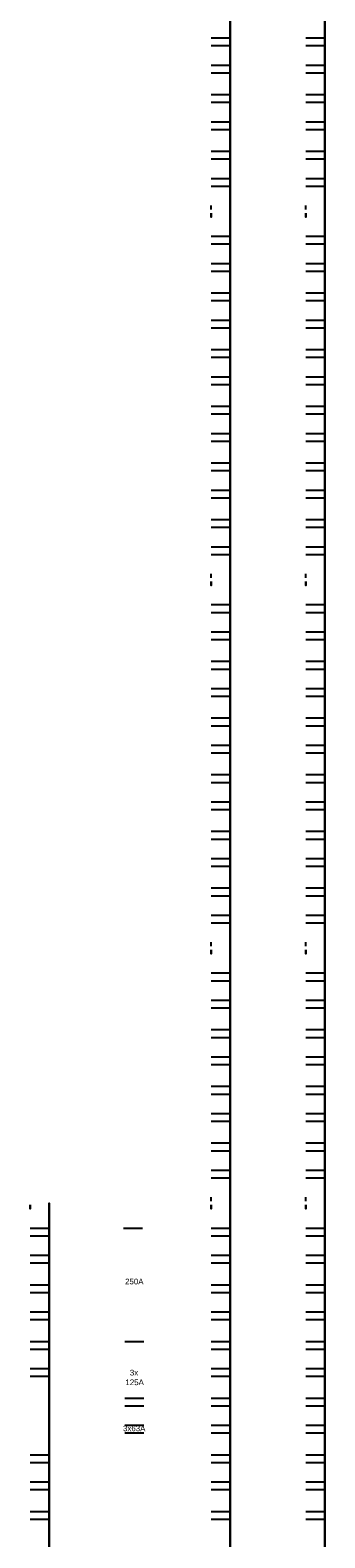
# Model space of a CAD drawing. Header units: millimetres. Extents: x 171 to 266814, y 44 to 350448.
# Tile 85 of 105: x 228121 to 230728, y 275244 to 288547. Entities that reach past the tile are written whole.
import ezdxf

# ---------------------------------------------------------------- set-up
doc = ezdxf.new("R2010")
doc.units = ezdxf.units.MM
doc.header["$LTSCALE"] = 100
doc.layers.add('Přípojnice', color=202, linetype='Continuous')
doc.styles.add('arial', font='arial.ttf', dxfattribs={"width": 0.8, "height": 1})

msp = doc.modelspace()

# ---------------------------------------------------------------- linework, layer by layer
at = {"layer": 'Přípojnice'}
for p, q in [((229722.849, 288478.054, 100.182), (229889.849, 288478.054, 100.182)), ((229722.849, 288410.054, 100.182), (229889.849, 288410.054, 100.182)), ((230559.849, 288478.054, 100.182), (230726.849, 288478.054, 100.182)), ((230559.849, 288410.054, 100.182), (230726.849, 288410.054, 100.182)), ((229722.849, 288239.054, 32.182), (229889.849, 288239.054, 32.182)), ((229722.849, 288171.054, 32.182), (229889.849, 288171.054, 32.182)), ((230559.849, 288239.054, 32.182), (230726.849, 288239.054, 32.182)), ((230559.849, 288171.054, 32.182), (230726.849, 288171.054, 32.182)), ((229722.849, 287978.054, 100.182), (229889.849, 287978.054, 100.182)), ((229722.849, 287910.054, 100.182), (229889.849, 287910.054, 100.182)), ((230559.849, 287978.054, 100.182), (230726.849, 287978.054, 100.182)), ((230559.849, 287910.054, 100.182), (230726.849, 287910.054, 100.182)), ((229722.849, 287739.054, 32.182), (229889.849, 287739.054, 32.182)), ((230559.849, 287739.054, 32.182), (230726.849, 287739.054, 32.182)), ((229722.849, 287671.054, 32.182), (229889.849, 287671.054, 32.182)), ((230559.849, 287671.054, 32.182), (230726.849, 287671.054, 32.182)), ((229722.849, 287478.054, 100.182), (229889.849, 287478.054, 100.182)), ((230559.849, 287478.054, 100.182), (230726.849, 287478.054, 100.182)), ((229722.849, 287410.054, 100.182), (229889.849, 287410.054, 100.182)), ((230559.849, 287410.054, 100.182), (230726.849, 287410.054, 100.182)), ((229722.849, 287239.054, 32.182), (229889.849, 287239.054, 32.182)), ((230559.849, 287239.054, 32.182), (230726.849, 287239.054, 32.182)), ((229722.849, 287171.054, 32.182), (229889.849, 287171.054, 32.182)), ((230559.849, 287171.054, 32.182), (230726.849, 287171.054, 32.182)), ((229721.849, 286965.054, 66.182), (229721.849, 286999.054, 66.182)), ((229721.849, 286931.054, 49.182), (229721.849, 286897.054, 49.182)), ((229890.849, 286965.054, 66.182), (229890.849, 286999.054, 66.182)), ((229890.849, 286931.054, 49.182), (229890.849, 286897.054, 49.182)), ((230558.849, 286965.054, 66.182), (230558.849, 286999.054, 66.182)), ((230558.849, 286931.054, 49.182), (230558.849, 286897.054, 49.182)), ((230727.849, 286965.054, 66.182), (230727.849, 286999.054, 66.182)), ((230727.849, 286931.054, 49.182), (230727.849, 286897.054, 49.182)), ((229722.849, 286728.054, 100.182), (229889.849, 286728.054, 100.182)), ((230559.849, 286728.054, 100.182), (230726.849, 286728.054, 100.182)), ((229722.849, 286660.054, 100.182), (229889.849, 286660.054, 100.182)), ((230559.849, 286660.054, 100.182), (230726.849, 286660.054, 100.182)), ((229722.849, 286489.054, 32.182), (229889.849, 286489.054, 32.182)), ((229722.849, 286421.054, 32.182), (229889.849, 286421.054, 32.182)), ((230559.849, 286489.054, 32.182), (230726.849, 286489.054, 32.182)), ((230559.849, 286421.054, 32.182), (230726.849, 286421.054, 32.182)), ((229722.849, 286228.054, 100.182), (229889.849, 286228.054, 100.182)), ((229722.849, 286160.054, 100.182), (229889.849, 286160.054, 100.182)), ((230559.849, 286228.054, 100.182), (230726.849, 286228.054, 100.182)), ((230559.849, 286160.054, 100.182), (230726.849, 286160.054, 100.182)), ((229722.849, 285989.054, 32.182), (229889.849, 285989.054, 32.182)), ((229722.849, 285921.054, 32.182), (229889.849, 285921.054, 32.182)), ((230559.849, 285989.054, 32.182), (230726.849, 285989.054, 32.182)), ((230559.849, 285921.054, 32.182), (230726.849, 285921.054, 32.182)), ((229722.849, 285728.054, 100.182), (229889.849, 285728.054, 100.182)), ((229722.849, 285660.054, 100.182), (229889.849, 285660.054, 100.182)), ((230559.849, 285728.054, 100.182), (230726.849, 285728.054, 100.182)), ((230559.849, 285660.054, 100.182), (230726.849, 285660.054, 100.182)), ((229722.849, 285489.054, 32.182), (229889.849, 285489.054, 32.182)), ((230559.849, 285489.054, 32.182), (230726.849, 285489.054, 32.182)), ((229722.849, 285421.054, 32.182), (229889.849, 285421.054, 32.182)), ((230559.849, 285421.054, 32.182), (230726.849, 285421.054, 32.182)), ((229722.849, 285228.054, 100.182), (229889.849, 285228.054, 100.182)), ((230559.849, 285228.054, 100.182), (230726.849, 285228.054, 100.182)), ((229722.849, 285160.054, 100.182), (229889.849, 285160.054, 100.182)), ((230559.849, 285160.054, 100.182), (230726.849, 285160.054, 100.182)), ((229722.849, 284989.054, 32.182), (229889.849, 284989.054, 32.182)), ((230559.849, 284989.054, 32.182), (230726.849, 284989.054, 32.182)), ((229722.849, 284921.054, 32.182), (229889.849, 284921.054, 32.182)), ((230559.849, 284921.054, 32.182), (230726.849, 284921.054, 32.182)), ((229722.849, 284728.054, 100.182), (229889.849, 284728.054, 100.182)), ((230559.849, 284728.054, 100.182), (230726.849, 284728.054, 100.182)), ((229722.849, 284660.054, 100.182), (229889.849, 284660.054, 100.182)), ((230559.849, 284660.054, 100.182), (230726.849, 284660.054, 100.182)), ((229722.849, 284489.054, 32.182), (229889.849, 284489.054, 32.182)), ((229722.849, 284421.054, 32.182), (229889.849, 284421.054, 32.182)), ((230559.849, 284489.054, 32.182), (230726.849, 284489.054, 32.182)), ((230559.849, 284421.054, 32.182), (230726.849, 284421.054, 32.182)), ((229722.849, 284228.054, 100.182), (229889.849, 284228.054, 100.182)), ((229722.849, 284160.054, 100.182), (229889.849, 284160.054, 100.182)), ((230559.849, 284228.054, 100.182), (230726.849, 284228.054, 100.182)), ((230559.849, 284160.054, 100.182), (230726.849, 284160.054, 100.182)), ((229722.849, 283989.054, 32.182), (229889.849, 283989.054, 32.182)), ((229722.849, 283921.054, 32.182), (229889.849, 283921.054, 32.182)), ((230559.849, 283989.054, 32.182), (230726.849, 283989.054, 32.182)), ((230559.849, 283921.054, 32.182), (230726.849, 283921.054, 32.182)), ((229721.849, 283715.054, 66.182), (229721.849, 283749.054, 66.182)), ((229890.849, 283715.054, 66.182), (229890.849, 283749.054, 66.182)), ((230558.849, 283715.054, 66.182), (230558.849, 283749.054, 66.182)), ((230727.849, 283715.054, 66.182), (230727.849, 283749.054, 66.182)), ((229721.849, 283681.054, 49.182), (229721.849, 283647.054, 49.182)), ((229890.849, 283681.054, 49.182), (229890.849, 283647.054, 49.182)), ((230558.849, 283681.054, 49.182), (230558.849, 283647.054, 49.182)), ((230727.849, 283681.054, 49.182), (230727.849, 283647.054, 49.182)), ((229722.849, 283478.054, 100.182), (229889.849, 283478.054, 100.182)), ((230559.849, 283478.054, 100.182), (230726.849, 283478.054, 100.182)), ((229722.849, 283410.054, 100.182), (229889.849, 283410.054, 100.182)), ((230559.849, 283410.054, 100.182), (230726.849, 283410.054, 100.182)), ((229722.849, 283239.054, 32.182), (229889.849, 283239.054, 32.182)), ((230559.849, 283239.054, 32.182), (230726.849, 283239.054, 32.182)), ((229722.849, 283171.054, 32.182), (229889.849, 283171.054, 32.182)), ((230559.849, 283171.054, 32.182), (230726.849, 283171.054, 32.182)), ((229722.849, 282978.054, 100.182), (229889.849, 282978.054, 100.182)), ((230559.849, 282978.054, 100.182), (230726.849, 282978.054, 100.182)), ((229722.849, 282910.054, 100.182), (229889.849, 282910.054, 100.182)), ((230559.849, 282910.054, 100.182), (230726.849, 282910.054, 100.182)), ((229722.849, 282739.054, 32.182), (229889.849, 282739.054, 32.182)), ((230559.849, 282739.054, 32.182), (230726.849, 282739.054, 32.182)), ((229722.849, 282671.054, 32.182), (229889.849, 282671.054, 32.182)), ((230559.849, 282671.054, 32.182), (230726.849, 282671.054, 32.182)), ((229722.849, 282478.054, 100.182), (229889.849, 282478.054, 100.182)), ((229722.849, 282410.054, 100.182), (229889.849, 282410.054, 100.182)), ((230559.849, 282478.054, 100.182), (230726.849, 282478.054, 100.182)), ((230559.849, 282410.054, 100.182), (230726.849, 282410.054, 100.182)), ((229722.849, 282239.054, 32.182), (229889.849, 282239.054, 32.182)), ((229722.849, 282171.054, 32.182), (229889.849, 282171.054, 32.182)), ((230559.849, 282239.054, 32.182), (230726.849, 282239.054, 32.182)), ((230559.849, 282171.054, 32.182), (230726.849, 282171.054, 32.182)), ((229722.849, 281978.054, 100.182), (229889.849, 281978.054, 100.182)), ((229722.849, 281910.054, 100.182), (229889.849, 281910.054, 100.182)), ((230559.849, 281978.054, 100.182), (230726.849, 281978.054, 100.182)), ((230559.849, 281910.054, 100.182), (230726.849, 281910.054, 100.182)), ((229722.849, 281739.054, 32.182), (229889.849, 281739.054, 32.182)), ((229722.849, 281671.054, 32.182), (229889.849, 281671.054, 32.182)), ((230559.849, 281739.054, 32.182), (230726.849, 281739.054, 32.182)), ((230559.849, 281671.054, 32.182), (230726.849, 281671.054, 32.182)), ((229722.849, 281478.054, 100.182), (229889.849, 281478.054, 100.182)), ((230559.849, 281478.054, 100.182), (230726.849, 281478.054, 100.182)), ((229722.849, 281410.054, 100.182), (229889.849, 281410.054, 100.182)), ((230559.849, 281410.054, 100.182), (230726.849, 281410.054, 100.182)), ((229722.849, 281239.054, 32.182), (229889.849, 281239.054, 32.182)), ((230559.849, 281239.054, 32.182), (230726.849, 281239.054, 32.182)), ((229722.849, 281171.054, 32.182), (229889.849, 281171.054, 32.182)), ((230559.849, 281171.054, 32.182), (230726.849, 281171.054, 32.182)), ((229722.849, 280978.054, 100.182), (229889.849, 280978.054, 100.182)), ((230559.849, 280978.054, 100.182), (230726.849, 280978.054, 100.182)), ((229722.849, 280910.054, 100.182), (229889.849, 280910.054, 100.182)), ((230559.849, 280910.054, 100.182), (230726.849, 280910.054, 100.182)), ((229722.849, 280739.054, 32.182), (229889.849, 280739.054, 32.182)), ((230559.849, 280739.054, 32.182), (230726.849, 280739.054, 32.182)), ((229722.849, 280671.054, 32.182), (229889.849, 280671.054, 32.182)), ((230559.849, 280671.054, 32.182), (230726.849, 280671.054, 32.182)), ((229721.849, 280465.054, 66.182), (229721.849, 280499.054, 66.182)), ((229721.849, 280431.054, 49.182), (229721.849, 280397.054, 49.182)), ((229890.849, 280465.054, 66.182), (229890.849, 280499.054, 66.182)), ((229890.849, 280431.054, 49.182), (229890.849, 280397.054, 49.182)), ((230558.849, 280465.054, 66.182), (230558.849, 280499.054, 66.182)), ((230558.849, 280431.054, 49.182), (230558.849, 280397.054, 49.182)), ((230727.849, 280465.054, 66.182), (230727.849, 280499.054, 66.182)), ((230727.849, 280431.054, 49.182), (230727.849, 280397.054, 49.182)), ((229722.849, 280228.054, 100.182), (229889.849, 280228.054, 100.182)), ((229722.849, 280160.054, 100.182), (229889.849, 280160.054, 100.182)), ((230559.849, 280228.054, 100.182), (230726.849, 280228.054, 100.182)), ((230559.849, 280160.054, 100.182), (230726.849, 280160.054, 100.182)), ((229722.849, 279989.054, 32.182), (229889.849, 279989.054, 32.182)), ((229722.849, 279921.054, 32.182), (229889.849, 279921.054, 32.182)), ((230559.849, 279989.054, 32.182), (230726.849, 279989.054, 32.182)), ((230559.849, 279921.054, 32.182), (230726.849, 279921.054, 32.182)), ((229722.849, 279728.054, 100.182), (229889.849, 279728.054, 100.182)), ((229722.849, 279660.054, 100.182), (229889.849, 279660.054, 100.182)), ((230559.849, 279728.054, 100.182), (230726.849, 279728.054, 100.182)), ((230559.849, 279660.054, 100.182), (230726.849, 279660.054, 100.182)), ((229722.849, 279489.054, 32.182), (229889.849, 279489.054, 32.182)), ((230559.849, 279489.054, 32.182), (230726.849, 279489.054, 32.182)), ((229722.849, 279421.054, 32.182), (229889.849, 279421.054, 32.182)), ((230559.849, 279421.054, 32.182), (230726.849, 279421.054, 32.182)), ((229722.849, 279228.054, 100.182), (229889.849, 279228.054, 100.182)), ((230559.849, 279228.054, 100.182), (230726.849, 279228.054, 100.182)), ((229722.849, 279160.054, 100.182), (229889.849, 279160.054, 100.182)), ((230559.849, 279160.054, 100.182), (230726.849, 279160.054, 100.182)), ((229722.849, 278989.054, 32.182), (229889.849, 278989.054, 32.182)), ((230559.849, 278989.054, 32.182), (230726.849, 278989.054, 32.182)), ((229722.849, 278921.054, 32.182), (229889.849, 278921.054, 32.182)), ((230559.849, 278921.054, 32.182), (230726.849, 278921.054, 32.182)), ((229722.849, 278728.054, 100.182), (229889.849, 278728.054, 100.182)), ((230559.849, 278728.054, 100.182), (230726.849, 278728.054, 100.182)), ((229722.849, 278660.054, 100.182), (229889.849, 278660.054, 100.182)), ((230559.849, 278660.054, 100.182), (230726.849, 278660.054, 100.182)), ((229722.849, 278489.054, 32.182), (229889.849, 278489.054, 32.182)), ((229722.849, 278421.054, 32.182), (229889.849, 278421.054, 32.182)), ((230559.849, 278489.054, 32.182), (230726.849, 278489.054, 32.182)), ((230559.849, 278421.054, 32.182), (230726.849, 278421.054, 32.182)), ((228121.42, 278181.054, 49.182), (228121.42, 278147.054, 49.182)), ((228290.42, 278181.054, 49.182), (228290.42, 278147.054, 49.182)), ((229721.849, 278215.054, 66.182), (229721.849, 278249.054, 66.182)), ((229721.849, 278181.054, 49.182), (229721.849, 278147.054, 49.182)), ((229890.849, 278215.054, 66.182), (229890.849, 278249.054, 66.182)), ((229890.849, 278181.054, 49.182), (229890.849, 278147.054, 49.182)), ((230558.849, 278215.054, 66.182), (230558.849, 278249.054, 66.182)), ((230558.849, 278181.054, 49.182), (230558.849, 278147.054, 49.182)), ((230727.849, 278215.054, 66.182), (230727.849, 278249.054, 66.182)), ((230727.849, 278181.054, 49.182), (230727.849, 278147.054, 49.182)), ((228122.42, 277978.054, 100.182), (228289.42, 277978.054, 100.182)), ((228122.42, 277910.054, 100.182), (228289.42, 277910.054, 100.182)), ((229722.849, 277978.054, 100.182), (229889.849, 277978.054, 100.182)), ((229722.849, 277910.054, 100.182), (229889.849, 277910.054, 100.182)), ((230559.849, 277978.054, 100.182), (230726.849, 277978.054, 100.182)), ((230559.849, 277910.054, 100.182), (230726.849, 277910.054, 100.182)), ((228122.42, 277739.054, 32.182), (228289.42, 277739.054, 32.182)), ((228122.42, 277671.054, 32.182), (228289.42, 277671.054, 32.182)), ((229722.849, 277739.054, 32.182), (229889.849, 277739.054, 32.182)), ((229722.849, 277671.054, 32.182), (229889.849, 277671.054, 32.182)), ((230559.849, 277739.054, 32.182), (230726.849, 277739.054, 32.182)), ((230559.849, 277671.054, 32.182), (230726.849, 277671.054, 32.182)), ((228122.42, 277478.054, 100.182), (228289.42, 277478.054, 100.182)), ((228122.42, 277410.054, 100.182), (228289.42, 277410.054, 100.182)), ((229722.849, 277478.054, 100.182), (229889.849, 277478.054, 100.182)), ((229722.849, 277410.054, 100.182), (229889.849, 277410.054, 100.182)), ((230559.849, 277478.054, 100.182), (230726.849, 277478.054, 100.182)), ((230559.849, 277410.054, 100.182), (230726.849, 277410.054, 100.182)), ((228122.42, 277239.054, 32.182), (228289.42, 277239.054, 32.182)), ((229722.849, 277239.054, 32.182), (229889.849, 277239.054, 32.182)), ((230559.849, 277239.054, 32.182), (230726.849, 277239.054, 32.182)), ((228122.42, 277171.054, 32.182), (228289.42, 277171.054, 32.182)), ((229722.849, 277171.054, 32.182), (229889.849, 277171.054, 32.182)), ((230559.849, 277171.054, 32.182), (230726.849, 277171.054, 32.182)), ((228122.42, 276978.054, 100.182), (228289.42, 276978.054, 100.182)), ((229722.849, 276978.054, 100.182), (229889.849, 276978.054, 100.182)), ((230559.849, 276978.054, 100.182), (230726.849, 276978.054, 100.182)), ((228122.42, 276910.054, 100.182), (228289.42, 276910.054, 100.182)), ((229722.849, 276910.054, 100.182), (229889.849, 276910.054, 100.182)), ((230559.849, 276910.054, 100.182), (230726.849, 276910.054, 100.182)), ((228122.42, 276739.054, 32.182), (228289.42, 276739.054, 32.182)), ((229722.849, 276739.054, 32.182), (229889.849, 276739.054, 32.182)), ((230559.849, 276739.054, 32.182), (230726.849, 276739.054, 32.182)), ((228122.42, 276671.054, 32.182), (228289.42, 276671.054, 32.182)), ((229722.849, 276671.054, 32.182), (229889.849, 276671.054, 32.182)), ((230559.849, 276671.054, 32.182), (230726.849, 276671.054, 32.182)), ((229722.849, 276478.054, 100.182), (229889.849, 276478.054, 100.182)), ((229722.849, 276478.054, 132.364), (229889.849, 276478.054, 132.364)), ((230559.849, 276478.054, 100.182), (230726.849, 276478.054, 100.182)), ((229722.849, 276410.054, 100.182), (229889.849, 276410.054, 100.182)), ((229722.849, 276410.054, 132.364), (229889.849, 276410.054, 132.364)), ((230559.849, 276410.054, 100.182), (230726.849, 276410.054, 100.182)), ((229722.849, 276239.054, 32.182), (229889.849, 276239.054, 32.182)), ((229722.849, 276239.054, 64.364), (229889.849, 276239.054, 64.364)), ((229722.849, 276171.054, 32.182), (229889.849, 276171.054, 32.182)), ((229722.849, 276171.054, 64.364), (229889.849, 276171.054, 64.364)), ((230559.849, 276239.054, 32.182), (230726.849, 276239.054, 32.182)), ((230559.849, 276171.054, 32.182), (230726.849, 276171.054, 32.182)), ((228122.42, 275978.054, 100.182), (228289.42, 275978.054, 100.182)), ((228122.42, 275910.054, 100.182), (228289.42, 275910.054, 100.182)), ((229722.849, 275978.054, 100.182), (229889.849, 275978.054, 100.182)), ((229722.849, 275910.054, 100.182), (229889.849, 275910.054, 100.182)), ((230559.849, 275978.054, 100.182), (230726.849, 275978.054, 100.182)), ((230559.849, 275910.054, 100.182), (230726.849, 275910.054, 100.182)), ((228122.42, 275739.054, 32.182), (228289.42, 275739.054, 32.182)), ((228122.42, 275671.054, 32.182), (228289.42, 275671.054, 32.182)), ((229722.849, 275739.054, 32.182), (229889.849, 275739.054, 32.182)), ((229722.849, 275671.054, 32.182), (229889.849, 275671.054, 32.182)), ((230559.849, 275739.054, 32.182), (230726.849, 275739.054, 32.182)), ((230559.849, 275671.054, 32.182), (230726.849, 275671.054, 32.182)), ((228122.42, 275478.054, 100.182), (228289.42, 275478.054, 100.182)), ((228122.42, 275410.054, 100.182), (228289.42, 275410.054, 100.182)), ((229722.849, 275478.054, 100.182), (229889.849, 275478.054, 100.182)), ((229722.849, 275410.054, 100.182), (229889.849, 275410.054, 100.182)), ((230559.849, 275478.054, 100.182), (230726.849, 275478.054, 100.182)), ((230559.849, 275410.054, 100.182), (230726.849, 275410.054, 100.182))]:
    msp.add_line(p, q, dxfattribs=at)
at = {"layer": 'Přípojnice', "color": 3}
for p, q in [((228947.788, 277978.054, 302.182), (229114.788, 277978.054, 302.182)), ((228959.603, 276978.054, 301.364), (229126.603, 276978.054, 301.364)), ((228959.437, 276478.054, 100.182), (229126.437, 276478.054, 100.182)), ((228959.437, 276410.054, 100.182), (229126.437, 276410.054, 100.182)), ((228959.437, 276239.054, 32.182), (229126.437, 276239.054, 32.182)), ((228959.437, 276171.054, 32.182), (229126.437, 276171.054, 32.182))]:
    msp.add_line(p, q, dxfattribs=at)
at = {"layer": 'Přípojnice'}
for points in [[(229890.849, 286948.054, 32.182), (229890.849, 290198.054, 32.182), (229890.849, 290198.054, 100.182), (229890.849, 286948.054, 100.182)], [(230727.849, 286948.054, 32.182), (230727.849, 290198.054, 32.182), (230727.849, 290198.054, 100.182), (230727.849, 286948.054, 100.182)], [(229890.849, 283698.054, 32.182), (229890.849, 286948.054, 32.182), (229890.849, 286948.054, 100.182), (229890.849, 283698.054, 100.182)], [(230727.849, 283698.054, 32.182), (230727.849, 286948.054, 32.182), (230727.849, 286948.054, 100.182), (230727.849, 283698.054, 100.182)], [(229890.849, 280448.054, 32.182), (229890.849, 283698.054, 32.182), (229890.849, 283698.054, 100.182), (229890.849, 280448.054, 100.182)], [(230727.849, 280448.054, 32.182), (230727.849, 283698.054, 32.182), (230727.849, 283698.054, 100.182), (230727.849, 280448.054, 100.182)], [(229890.849, 278198.054, 32.182), (229890.849, 280448.054, 32.182), (229890.849, 280448.054, 100.182), (229890.849, 278198.054, 100.182)], [(230727.849, 278198.054, 32.182), (230727.849, 280448.054, 32.182), (230727.849, 280448.054, 100.182), (230727.849, 278198.054, 100.182)], [(228290.42, 274948.054, 32.182), (228290.42, 278198.054, 32.182), (228290.42, 278198.054, 100.182), (228290.42, 274948.054, 100.182)], [(229890.849, 274948.054, 32.182), (229890.849, 278198.054, 32.182), (229890.849, 278198.054, 100.182), (229890.849, 274948.054, 100.182)], [(230727.849, 274948.054, 32.182), (230727.849, 278198.054, 32.182), (230727.849, 278198.054, 100.182), (230727.849, 274948.054, 100.182)]]:
    msp.add_polyline3d(points, dxfattribs=at)
at = {"layer": 'Přípojnice', "extrusion": (1, 3.06162e-16, -6.12323e-17)}
for centre in [(286914.054, 66.182, 229721.849), (286914.054, 66.182, 229890.849), (286914.054, 66.182, 230558.849), (286914.054, 66.182, 230727.849), (278164.054, 66.182, 228121.42), (278164.054, 66.182, 228290.42), (278164.054, 66.182, 229721.849), (278164.054, 66.182, 229890.849), (278164.054, 66.182, 230558.849), (278164.054, 66.182, 230727.849)]:
    msp.add_circle(centre, 17, dxfattribs=at)
at = {"layer": 'Přípojnice', "extrusion": (1, 1.83697e-16, -6.12323e-17)}
for centre in [(283664.054, 66.182, 229721.849), (283664.054, 66.182, 229890.849), (283664.054, 66.182, 230558.849), (283664.054, 66.182, 230727.849)]:
    msp.add_circle(centre, 17, dxfattribs=at)
at = {"layer": 'Přípojnice', "extrusion": (1, 6.12323e-17, -6.12323e-17)}
for centre in [(280414.054, 66.182, 229721.849), (280414.054, 66.182, 229890.849), (280414.054, 66.182, 230558.849), (280414.054, 66.182, 230727.849)]:
    msp.add_circle(centre, 17, dxfattribs=at)

# ---------------------------------------------------------------- texts
at = {"layer": 'Přípojnice', "color": 3, "style": 'arial'}
for s, p in [('   250A', (228902.893, 277480.768, 201.182)), ('3x', (229003.233, 276677.053)), ('125A', (228964.046, 276591.555, 201.182)), ('3x63A', (228943.061, 276185.17, 100.182))]:
    msp.add_text(s, height=50, dxfattribs=at).set_placement(p)

doc.saveas('drawing.dxf')
